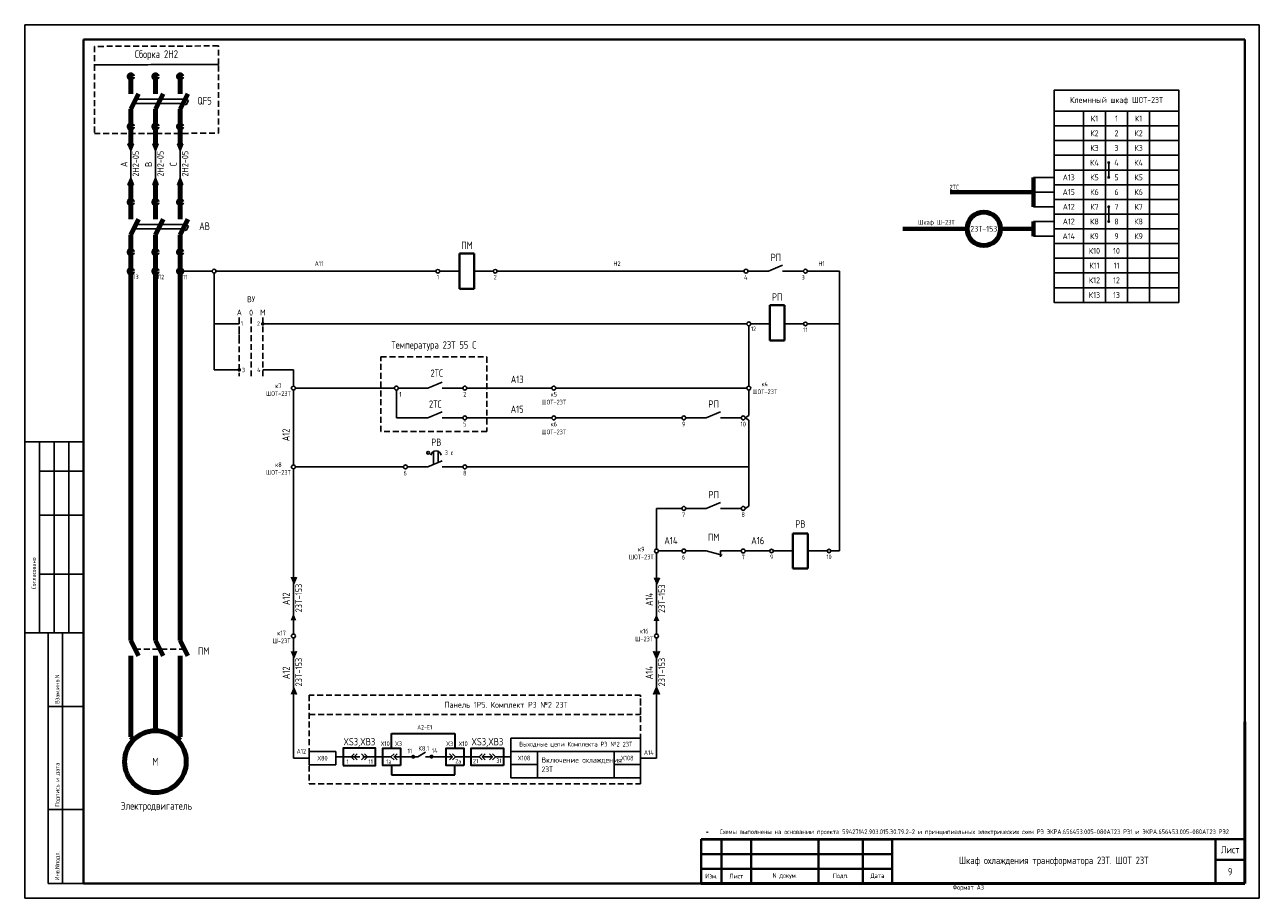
# Model space of a CAD drawing. Header units: millimetres. Extents: x 616 to 6196, y 2487 to 5711.
# Tile 38 of 46: x 4915 to 5335, y 3305 to 3602. Entities that reach past the tile are written whole.
import ezdxf
from ezdxf.enums import TextEntityAlignment as Align

# ---------------------------------------------------------------- set-up
doc = ezdxf.new("R2010")
doc.units = ezdxf.units.MM
doc.linetypes.add('JIS_02_2.0', pattern=[3, 2, -1])
doc.layers.add('основная 0.5', color=7, linetype='Continuous', lineweight=50)
doc.styles.add('SIMPLEX', font='GOST.ttf', dxfattribs={"height": 5})

msp = doc.modelspace()

# ---------------------------------------------------------------- hatches: boundary and pattern name
h = msp.add_hatch(color=256)
h.dxf.hatch_style = 1
h.paths.add_polyline_path([(4950.27, 3561.89), (4951.22, 3559.67), (4952.17, 3561.89)])
h = msp.add_hatch(color=256)
h.dxf.hatch_style = 1
h.paths.add_polyline_path([(4958.67, 3561.89), (4959.62, 3559.67), (4960.57, 3561.89)])
h = msp.add_hatch(color=256)
h.dxf.hatch_style = 1
h.paths.add_polyline_path([(4967.07, 3561.89), (4968.02, 3559.67), (4968.97, 3561.89)])
h = msp.add_hatch(color=256)
h.dxf.hatch_style = 1
h.paths.add_polyline_path([(4952.17, 3547.97), (4951.22, 3550.19), (4950.27, 3547.97)])
h = msp.add_hatch(color=256)
h.dxf.hatch_style = 1
h.paths.add_polyline_path([(4960.57, 3547.97), (4959.62, 3550.19), (4958.67, 3547.97)])
h = msp.add_hatch(color=256)
h.dxf.hatch_style = 1
h.paths.add_polyline_path([(4968.97, 3547.97), (4968.02, 3550.19), (4967.07, 3547.97)])
h = msp.add_hatch(color=256)
h.dxf.hatch_style = 1
h.paths.add_polyline_path([(5005.56, 3414.55), (5006.56, 3412.2), (5007.56, 3414.55)])
h = msp.add_hatch(color=256)
h.dxf.hatch_style = 1
h.paths.add_polyline_path([(5129.06, 3414.34), (5130.06, 3412), (5131.06, 3414.34)])
h = msp.add_hatch(color=256)
h.dxf.hatch_style = 1
h.paths.add_polyline_path([(5005.56, 3399.84), (5006.56, 3402.19), (5007.56, 3399.84)])
h = msp.add_hatch(color=256)
h.dxf.hatch_style = 1
h.paths.add_polyline_path([(5129.06, 3399.64), (5130.06, 3401.98), (5131.06, 3399.64)])
h = msp.add_hatch(color=256)
h.dxf.hatch_style = 1
h.paths.add_polyline_path([(5005.56, 3389.37), (5006.56, 3387.03), (5007.56, 3389.37)])
h = msp.add_hatch(color=256)
h.dxf.hatch_style = 1
h.paths.add_polyline_path([(5129.06, 3389.37), (5130.06, 3387.03), (5131.06, 3389.37)])
h = msp.add_hatch(color=256)
h.dxf.hatch_style = 1
h.paths.add_polyline_path([(5007.56, 3374.68), (5006.56, 3377.03), (5005.56, 3374.68)])
h = msp.add_hatch(color=256)
h.dxf.hatch_style = 1
h.paths.add_polyline_path([(5131.06, 3374.68), (5130.06, 3377.03), (5129.06, 3374.68)])
for points in [[(5048.01, 3353.47, 1), (5046.62, 3353.47, 1)], [(5054.23, 3353.53, 1), (5052.83, 3353.53, 1)]]:
    msp.add_hatch(color=256).paths.add_polyline_path(points)

# ---------------------------------------------------------------- linework, layer by layer
for p, q in [((4915.13, 3305.35), (4915.13, 3602.4)), ((4915.13, 3602.4), (5335.14, 3602.4)), ((4915.13, 3305.35), (4915.13, 3602.4)), ((5335.14, 3305.35), (5335.14, 3602.4)), ((5335.14, 3305.35), (5335.14, 3602.4)), ((4952.2, 3575.64), (4969, 3575.64)), ((4969.73, 3577.12), (4952.93, 3577.12)), ((4969, 3575.64), (4970.05, 3575.11)), ((4970.91, 3576.57), (4969.73, 3577.12)), ((4970.05, 3575.11), (4970.91, 3576.57)), ((4950.27, 3561.89), (4952.17, 3561.89)), ((4951.22, 3559.67), (4950.27, 3561.89)), ((4952.17, 3561.89), (4951.22, 3559.67)), ((4958.67, 3561.89), (4960.57, 3561.89)), ((4959.62, 3559.67), (4958.67, 3561.89)), ((4960.57, 3561.89), (4959.62, 3559.67)), ((4967.07, 3561.89), (4968.97, 3561.89)), ((4968.02, 3559.67), (4967.07, 3561.89)), ((4968.97, 3561.89), (4968.02, 3559.67)), ((4951.22, 3559.67), (4951.22, 3550.19)), ((4959.62, 3559.67), (4959.62, 3550.19)), ((4968.02, 3559.67), (4968.02, 3550.19)), ((5283.91, 3555.49), (5283.91, 3550.49)), ((4950.27, 3547.97), (4951.22, 3550.19)), ((4951.22, 3550.19), (4952.17, 3547.97)), ((4958.67, 3547.97), (4959.62, 3550.19)), ((4959.62, 3550.19), (4960.57, 3547.97)), ((4967.07, 3547.97), (4968.02, 3550.19)), ((4968.02, 3550.19), (4968.97, 3547.97)), ((5265.31, 3550.48), (5258.31, 3550.48)), ((4952.17, 3547.97), (4950.27, 3547.97)), ((4960.57, 3547.97), (4958.67, 3547.97)), ((4968.97, 3547.97), (4967.07, 3547.97)), ((5265.31, 3545.48), (5258.31, 3545.48)), ((5265.31, 3540.48), (5258.31, 3540.48)), ((5283.91, 3540.49), (5283.91, 3535.49)), ((4952.2, 3532.96), (4969, 3532.96)), ((4969.73, 3534.44), (4952.93, 3534.44)), ((4969, 3532.96), (4970.05, 3532.43)), ((4970.91, 3533.89), (4969.73, 3534.44)), ((4970.05, 3532.43), (4970.91, 3533.89)), ((5265.31, 3535.48), (5258.31, 3535.48)), ((5265.31, 3530.48), (5258.31, 3530.48)), ((5168.18, 3518.58), (5172.99, 3520.61)), ((4968.02, 3518.58), (4978.88, 3518.58)), ((4979.55, 3485.03), (4979.55, 3517.92)), ((4980.21, 3518.58), (5055.05, 3518.58)), ((5056.31, 3518.58), (5063.09, 3518.58)), ((5068.09, 3518.58), (5074.58, 3518.58)), ((5075.83, 3518.58), (5159.86, 3518.58)), ((5168.18, 3518.58), (5161.18, 3518.58)), ((5172.99, 3518.58), (5180.07, 3518.58)), ((5180.07, 3518.58), (5172.99, 3518.58)), ((5181.39, 3518.58), (5192.32, 3518.58)), ((5192.32, 3423.44), (5192.32, 3518.58)), ((4988.15, 3500.66), (4979.55, 3500.66)), ((4979.6, 3500.66), (4988.15, 3500.66)), ((4988.15, 3500.66), (4988.15, 3502.82)), ((4996.15, 3500.66), (5160.8, 3500.66)), ((5161.46, 3500), (5161.46, 3479.5)), ((5162.12, 3500.66), (5164.92, 3500.66)), ((5162.12, 3500.66), (5168.61, 3500.66)), ((5168.61, 3500.66), (5162.12, 3500.66)), ((5173.61, 3500.66), (5180.1, 3500.66)), ((5181.36, 3500.66), (5192.32, 3500.66)), ((4988.16, 3485.03), (4979.55, 3485.03)), ((4996.15, 3485.03), (5006.56, 3485.03)), ((5006.56, 3485.03), (5006.56, 3479.5)), ((5006.56, 3478.17), (5006.56, 3452.68)), ((5040.92, 3478.84), (5007.23, 3478.84)), ((5041.58, 3478.17), (5041.58, 3468.7)), ((5052.32, 3478.84), (5042.25, 3478.84)), ((5052.32, 3478.84), (5057.13, 3480.87)), ((5064.21, 3478.84), (5057.13, 3478.84)), ((5065.53, 3478.84), (5094.45, 3478.84)), ((5095.78, 3478.84), (5160.8, 3478.84)), ((5161.46, 3478.17), (5161.46, 3469.46)), ((5052.32, 3468.7), (5057.13, 3470.73)), ((5147.02, 3468.7), (5151.83, 3470.73)), ((5160.23, 3468.7), (5161.46, 3469.46)), ((5052.32, 3468.7), (5041.58, 3468.7)), ((5064.21, 3468.7), (5057.13, 3468.7)), ((5094.45, 3468.7), (5065.53, 3468.7)), ((5138.69, 3468.7), (5095.78, 3468.7)), ((5147.02, 3468.7), (5140.02, 3468.7)), ((5140.02, 3468.7), (5147.02, 3468.7)), ((5158.91, 3468.7), (5151.83, 3468.7)), ((5160.23, 3468.7), (5161.46, 3467.94)), ((5161.46, 3467.94), (5161.46, 3438.68)), ((4935.13, 3460.58), (4915.13, 3460.58)), ((4920.13, 3395.58), (4920.13, 3460.58)), ((4925.13, 3395.58), (4925.13, 3460.58)), ((4930.13, 3395.58), (4930.13, 3460.58)), ((5054.24, 3452.83), (5054.24, 3457.28)), ((5055.83, 3453.5), (5055.83, 3457.31)), ((5052.32, 3452.02), (5057.13, 3454.05)), ((4920.13, 3450.58), (4935.13, 3450.58)), ((5006.56, 3451.35), (5006.56, 3395.2)), ((5043.99, 3452.02), (5007.23, 3452.02)), ((5052.32, 3452.02), (5045.32, 3452.02)), ((5064.21, 3452.02), (5057.13, 3452.02)), ((5065.53, 3452.02), (5161.46, 3452.02)), ((5147.02, 3437.92), (5151.83, 3439.95)), ((5130.06, 3437.92), (5130.06, 3424.11)), ((5138.69, 3437.92), (5130.06, 3437.92)), ((5147.02, 3437.92), (5140.02, 3437.92)), ((5158.91, 3437.92), (5151.83, 3437.92)), ((5156.11, 3437.92), (5158.91, 3437.92)), ((5160.23, 3437.92), (5161.46, 3438.68)), ((4920.13, 3435.58), (4935.13, 3435.58)), ((5130.73, 3423.44), (5138.69, 3423.44)), ((5147.02, 3423.44), (5140.02, 3423.44)), ((5147.02, 3423.44), (5152.39, 3421.98)), ((5158.91, 3423.44), (5151.83, 3423.44)), ((5151.83, 3423.44), (5151.83, 3421.41)), ((5168.61, 3423.44), (5160.23, 3423.44)), ((5176.5, 3423.44), (5169.86, 3423.44)), ((5181.64, 3423.44), (5188.13, 3423.44)), ((5189.39, 3423.44), (5192.32, 3423.44)), ((5130.06, 3422.78), (5130.06, 3395.2)), ((4920.13, 3415.58), (4935.13, 3415.58)), ((5007.56, 3414.55), (5006.56, 3412.2)), ((5131.06, 3414.34), (5130.06, 3412)), ((4915.13, 3395.58), (4935.13, 3395.58)), ((4923.13, 3310.4), (4923.13, 3395.58)), ((4928, 3310.4), (4928, 3395.58)), ((5006.56, 3393.87), (5006.56, 3355.69)), ((5130.06, 3393.87), (5130.06, 3365.59)), ((5007.56, 3389.37), (5006.56, 3387.03)), ((5130.06, 3387.03), (5129.06, 3389.37)), ((5131.06, 3389.37), (5130.06, 3387.03)), ((5006.56, 3377.03), (5007.56, 3374.68)), ((5129.06, 3374.68), (5130.06, 3377.03)), ((5130.06, 3377.03), (5131.06, 3374.68)), ((4923.13, 3370.58), (4935.13, 3370.58)), ((5130.06, 3353.04), (5130.06, 3371.07)), ((5006.56, 3353.04), (5006.56, 3365.59)), ((5011.96, 3353.04), (5006.56, 3353.04)), ((5020.96, 3353.46), (5025.73, 3353.46)), ((5023.46, 3353.46), (5023.46, 3350.52)), ((5025.73, 3353.46), (5029.18, 3353.46)), ((5030.21, 3353.46), (5032.96, 3353.46)), ((5036.98, 3353.46), (5032.96, 3353.46)), ((5036.98, 3353.46), (5032.96, 3353.46)), ((5036.98, 3353.46), (5039.73, 3353.46)), ((5048.85, 3353.46), (5040.77, 3353.46)), ((5051.43, 3355.01), (5048.85, 3353.46)), ((5060.62, 3353.47), (5051.43, 3353.46)), ((5064.42, 3353.46), (5061.66, 3353.46)), ((5064.42, 3353.46), (5067.86, 3353.46)), ((5064.42, 3353.46), (5067.86, 3353.46)), ((5064.52, 3353.46), (5067.38, 3353.46)), ((5064.52, 3353.46), (5067.02, 3353.46)), ((5069.78, 3353.46), (5067.02, 3353.46)), ((5074.25, 3353.46), (5070.81, 3353.46)), ((5078.04, 3353.46), (5075.28, 3353.46)), ((5080.54, 3353.46), (5077.84, 3353.46)), ((5078.04, 3353.46), (5080.54, 3353.46)), ((5080.54, 3346.29), (5080.54, 3355.29)), ((5124.66, 3355.29), (5124.66, 3346.29)), ((5124.66, 3353.04), (5130.06, 3353.04)), ((5080.54, 3346.29), (5124.66, 3346.29)), ((4923.13, 3335.58), (4935.13, 3335.58)), ((4923.13, 3310.4), (4935.13, 3310.4)), ((4915.13, 3305.35), (5335.14, 3305.35))]:
    msp.add_line(p, q)
at = {"lineweight": 40}
for p, q in [((4935.13, 3597.4), (5330.23, 3597.4)), ((5330.23, 3597.4), (5330.23, 3310.4)), ((5068.09, 3524.58), (5063.09, 3524.58)), ((5063.09, 3524.58), (5063.09, 3512.58)), ((5068.09, 3512.58), (5068.09, 3524.58)), ((5068.09, 3512.58), (5063.09, 3512.58)), ((5173.61, 3507.04), (5168.61, 3507.04)), ((5168.61, 3507.04), (5168.61, 3495.04)), ((5173.61, 3495.04), (5173.61, 3507.04)), ((5173.61, 3495.04), (5168.61, 3495.04)), ((5181.5, 3429.44), (5176.5, 3429.44)), ((5176.5, 3429.44), (5176.5, 3417.44)), ((5181.5, 3417.44), (5181.5, 3429.44)), ((5181.5, 3417.44), (5176.5, 3417.44)), ((5145.23, 3325.4), (5210.23, 3325.4)), ((5145.23, 3325.39), (5210.23, 3325.39)), ((5320.23, 3325.4), (5320.23, 3310.4)), ((5145.23, 3320.4), (5210.23, 3320.4)), ((5145.23, 3320.39), (5210.23, 3320.39)), ((5320.23, 3318.4), (5330.23, 3318.4)), ((5145.23, 3315.4), (5210.23, 3315.4)), ((5145.23, 3315.39), (5210.23, 3315.39)), ((4935.13, 3310.4), (5330.23, 3310.4))]:
    msp.add_line(p, q, dxfattribs=at)
at = {"linetype": 'Continuous', "lineweight": 40}
msp.add_line((4935.13, 3597.4), (4935.13, 3310.4), dxfattribs=at)
at = {"lineweight": 80}
for p, q in [((4951.22, 3584.15), (4951.22, 3578.9)), ((4959.62, 3584.15), (4959.62, 3578.9)), ((4968.02, 3584.15), (4968.02, 3578.9)), ((4951.22, 3573.65), (4953.81, 3578.9)), ((4959.62, 3573.65), (4962.21, 3578.9)), ((4968.02, 3573.65), (4970.61, 3578.9)), ((4951.22, 3568.4), (4951.22, 3573.65)), ((4959.62, 3568.4), (4959.62, 3573.65)), ((4968.02, 3568.4), (4968.02, 3573.65)), ((4951.22, 3561.89), (4951.22, 3567.14)), ((4959.62, 3561.89), (4959.62, 3567.14)), ((4968.02, 3561.89), (4968.02, 3567.14)), ((4951.22, 3542.72), (4951.22, 3547.97)), ((4959.62, 3542.72), (4959.62, 3547.97)), ((4968.02, 3542.72), (4968.02, 3547.97)), ((4951.22, 3541.47), (4951.22, 3536.22)), ((4959.62, 3541.47), (4959.62, 3536.22)), ((4968.02, 3541.47), (4968.02, 3536.22)), ((4951.22, 3530.97), (4953.81, 3536.22)), ((4959.62, 3530.97), (4962.21, 3536.22)), ((4968.02, 3530.97), (4970.61, 3536.22)), ((4951.22, 3525.72), (4951.22, 3530.97)), ((4959.62, 3525.72), (4959.62, 3530.97)), ((4968.02, 3525.72), (4968.02, 3530.97)), ((4951.22, 3519.21), (4951.22, 3524.46)), ((4959.62, 3519.21), (4959.62, 3524.46)), ((4968.02, 3519.21), (4968.02, 3524.46))]:
    msp.add_line(p, q, dxfattribs=at)
at = {"lineweight": 70}
for p, q in [((5258.31, 3540.48), (5258.31, 3550.48)), ((5258.31, 3545.48), (5229.92, 3545.48)), ((5235.72, 3532.98), (5213.82, 3532.98)), ((5258.31, 3532.98), (5247.12, 3532.98)), ((5258.31, 3535.48), (5258.31, 3530.48))]:
    msp.add_line(p, q, dxfattribs=at)
at = {"color": 1, "lineweight": 80}
for p, q in [((4951.22, 3393), (4951.22, 3517.95)), ((4953.81, 3387.75), (4951.22, 3393)), ((4951.22, 3387.75), (4951.22, 3360.2)), ((4952.19, 3359.23), (4951.22, 3360.2))]:
    msp.add_line(p, q, dxfattribs=at)
at = {"color": 3, "lineweight": 80}
for p, q in [((4959.62, 3517.95), (4959.62, 3393)), ((4962.21, 3387.75), (4959.62, 3393)), ((4959.62, 3362.3), (4959.62, 3387.75))]:
    msp.add_line(p, q, dxfattribs=at)
at = {"color": 2, "lineweight": 80}
for p, q in [((4968.02, 3517.95), (4968.02, 3393)), ((4970.61, 3387.75), (4968.02, 3393)), ((4968.02, 3387.75), (4968.02, 3360.2)), ((4967.04, 3359.23), (4968.02, 3360.2))]:
    msp.add_line(p, q, dxfattribs=at)
at = {"linetype": 'JIS_02_2.0'}
for p, q in [((4988.15, 3502.82), (4988.15, 3494.02)), ((4988.15, 3499.02), (4988.15, 3482.87)), ((4992.15, 3502.82), (4992.15, 3482.87)), ((4992.15, 3502.82), (4992.15, 3496.76)), ((4996.15, 3502.82), (4996.15, 3482.87)), ((4996.15, 3502.82), (4996.15, 3496.76)), ((4952.65, 3390.1), (4969.45, 3390.1))]:
    msp.add_line(p, q, dxfattribs=at)
at = {"lineweight": 35}
for p, q in [((5039.9, 3356.4), (5039.9, 3361.4)), ((5039.9, 3361.4), (5061.51, 3361.4)), ((5061.51, 3361.4), (5061.51, 3356.4)), ((5039.89, 3350.52), (5039.89, 3347.3)), ((5061.51, 3347.3), (5061.51, 3350.52)), ((5039.89, 3347.3), (5061.51, 3347.3))]:
    msp.add_line(p, q, dxfattribs=at)
at = {"color": 32, "linetype": 'JIS_02_2.0', "true_color": 0xcd6928}
for points in [[(4981.05, 3595.18), (4938.85, 3595.03), (4938.85, 3588.74), (4981.05, 3588.89)], [(4981.05, 3588.89), (4938.85, 3588.74), (4938.85, 3565.35), (4981.05, 3565.49)], [(5036.26, 3489.46), (5072.37, 3489.46), (5072.37, 3464.03), (5036.26, 3464.03)], [(5124.66, 3374.42), (5011.96, 3374.42), (5011.96, 3344.27), (5124.66, 3344.27)], [(5124.66, 3374.42), (5011.96, 3374.42), (5011.96, 3367.86), (5124.66, 3367.86)]]:
    msp.add_lwpolyline(points, close=True, dxfattribs=at)
for points in [[(5265.31, 3572.98), (5307.81, 3572.98), (5307.81, 3580.1), (5265.31, 3580.1)], [(5275.31, 3567.98), (5265.31, 3567.98), (5265.31, 3572.98), (5275.31, 3572.98)], [(5275.31, 3567.98), (5282.81, 3567.98), (5282.81, 3572.98), (5275.31, 3572.98)], [(5282.81, 3567.98), (5290.31, 3567.98), (5290.31, 3572.98), (5282.81, 3572.98)], [(5290.31, 3567.98), (5297.81, 3567.98), (5297.81, 3572.98), (5290.31, 3572.98)], [(5307.81, 3567.98), (5297.81, 3567.98), (5297.81, 3572.98), (5307.81, 3572.98)], [(5275.31, 3562.98), (5265.31, 3562.98), (5265.31, 3567.98), (5275.31, 3567.98)], [(5275.31, 3562.98), (5282.81, 3562.98), (5282.81, 3567.98), (5275.31, 3567.98)], [(5282.81, 3562.98), (5290.31, 3562.98), (5290.31, 3567.98), (5282.81, 3567.98)], [(5290.31, 3562.98), (5297.81, 3562.98), (5297.81, 3567.98), (5290.31, 3567.98)], [(5307.81, 3562.98), (5297.81, 3562.98), (5297.81, 3567.98), (5307.81, 3567.98)], [(5275.31, 3557.98), (5265.31, 3557.98), (5265.31, 3562.98), (5275.31, 3562.98)], [(5275.31, 3557.98), (5282.81, 3557.98), (5282.81, 3562.98), (5275.31, 3562.98)], [(5282.81, 3557.98), (5290.31, 3557.98), (5290.31, 3562.98), (5282.81, 3562.98)], [(5290.31, 3557.98), (5297.81, 3557.98), (5297.81, 3562.98), (5290.31, 3562.98)], [(5307.81, 3557.98), (5297.81, 3557.98), (5297.81, 3562.98), (5307.81, 3562.98)], [(5275.31, 3552.98), (5265.31, 3552.98), (5265.31, 3557.98), (5275.31, 3557.98)], [(5275.31, 3552.98), (5282.81, 3552.98), (5282.81, 3557.98), (5275.31, 3557.98)], [(5282.81, 3552.98), (5290.31, 3552.98), (5290.31, 3557.98), (5282.81, 3557.98)], [(5290.31, 3552.98), (5297.81, 3552.98), (5297.81, 3557.98), (5290.31, 3557.98)], [(5307.81, 3552.98), (5297.81, 3552.98), (5297.81, 3557.98), (5307.81, 3557.98)], [(5275.31, 3547.98), (5265.31, 3547.98), (5265.31, 3552.98), (5275.31, 3552.98)], [(5275.31, 3547.98), (5282.81, 3547.98), (5282.81, 3552.98), (5275.31, 3552.98)], [(5282.81, 3547.98), (5290.31, 3547.98), (5290.31, 3552.98), (5282.81, 3552.98)], [(5290.31, 3547.98), (5297.81, 3547.98), (5297.81, 3552.98), (5290.31, 3552.98)], [(5307.81, 3547.98), (5297.81, 3547.98), (5297.81, 3552.98), (5307.81, 3552.98)], [(5275.31, 3542.98), (5265.31, 3542.98), (5265.31, 3547.98), (5275.31, 3547.98)], [(5275.31, 3542.98), (5265.31, 3542.98), (5265.31, 3547.98), (5275.31, 3547.98)], [(5275.31, 3542.98), (5282.81, 3542.98), (5282.81, 3547.98), (5275.31, 3547.98)], [(5275.31, 3542.98), (5282.81, 3542.98), (5282.81, 3547.98), (5275.31, 3547.98)], [(5282.81, 3542.98), (5290.31, 3542.98), (5290.31, 3547.98), (5282.81, 3547.98)], [(5290.31, 3542.98), (5297.81, 3542.98), (5297.81, 3547.98), (5290.31, 3547.98)], [(5307.81, 3542.98), (5297.81, 3542.98), (5297.81, 3547.98), (5307.81, 3547.98)], [(5275.31, 3537.98), (5265.31, 3537.98), (5265.31, 3542.98), (5275.31, 3542.98)], [(5275.31, 3537.98), (5282.81, 3537.98), (5282.81, 3542.98), (5275.31, 3542.98)], [(5282.81, 3537.98), (5290.31, 3537.98), (5290.31, 3542.98), (5282.81, 3542.98)], [(5290.31, 3537.98), (5297.81, 3537.98), (5297.81, 3542.98), (5290.31, 3542.98)], [(5307.81, 3537.98), (5297.81, 3537.98), (5297.81, 3542.98), (5307.81, 3542.98)], [(5275.31, 3532.98), (5265.31, 3532.98), (5265.31, 3537.98), (5275.31, 3537.98)], [(5275.31, 3532.98), (5282.81, 3532.98), (5282.81, 3537.98), (5275.31, 3537.98)], [(5282.81, 3532.98), (5290.31, 3532.98), (5290.31, 3537.98), (5282.81, 3537.98)], [(5290.31, 3532.98), (5297.81, 3532.98), (5297.81, 3537.98), (5290.31, 3537.98)], [(5307.81, 3532.98), (5297.81, 3532.98), (5297.81, 3537.98), (5307.81, 3537.98)], [(5275.31, 3527.98), (5265.31, 3527.98), (5265.31, 3532.98), (5275.31, 3532.98)], [(5275.31, 3527.98), (5282.81, 3527.98), (5282.81, 3532.98), (5275.31, 3532.98)], [(5282.81, 3527.98), (5290.31, 3527.98), (5290.31, 3532.98), (5282.81, 3532.98)], [(5290.31, 3527.98), (5297.81, 3527.98), (5297.81, 3532.98), (5290.31, 3532.98)], [(5307.81, 3527.98), (5297.81, 3527.98), (5297.81, 3532.98), (5307.81, 3532.98)], [(5275.31, 3522.98), (5265.31, 3522.98), (5265.31, 3527.98), (5275.31, 3527.98)], [(5275.31, 3522.98), (5265.31, 3522.98), (5265.31, 3527.98), (5275.31, 3527.98)], [(5275.31, 3522.98), (5282.81, 3522.98), (5282.81, 3527.98), (5275.31, 3527.98)], [(5275.31, 3522.98), (5282.81, 3522.98), (5282.81, 3527.98), (5275.31, 3527.98)], [(5282.81, 3522.98), (5290.31, 3522.98), (5290.31, 3527.98), (5282.81, 3527.98)], [(5290.31, 3522.98), (5297.81, 3522.98), (5297.81, 3527.98), (5290.31, 3527.98)], [(5307.81, 3522.98), (5297.81, 3522.98), (5297.81, 3527.98), (5307.81, 3527.98)], [(5275.31, 3517.98), (5265.31, 3517.98), (5265.31, 3522.98), (5275.31, 3522.98)], [(5275.31, 3517.98), (5265.31, 3517.98), (5265.31, 3522.98), (5275.31, 3522.98)], [(5275.31, 3517.98), (5282.81, 3517.98), (5282.81, 3522.98), (5275.31, 3522.98)], [(5275.31, 3517.98), (5282.81, 3517.98), (5282.81, 3522.98), (5275.31, 3522.98)], [(5282.81, 3517.98), (5290.31, 3517.98), (5290.31, 3522.98), (5282.81, 3522.98)], [(5290.31, 3517.98), (5297.81, 3517.98), (5297.81, 3522.98), (5290.31, 3522.98)], [(5307.81, 3517.98), (5297.81, 3517.98), (5297.81, 3522.98), (5307.81, 3522.98)], [(5275.31, 3512.98), (5265.31, 3512.98), (5265.31, 3517.98), (5275.31, 3517.98)], [(5275.31, 3512.98), (5282.81, 3512.98), (5282.81, 3517.98), (5275.31, 3517.98)], [(5282.81, 3512.98), (5290.31, 3512.98), (5290.31, 3517.98), (5282.81, 3517.98)], [(5290.31, 3512.98), (5297.81, 3512.98), (5297.81, 3517.98), (5290.31, 3517.98)], [(5290.31, 3512.98), (5297.81, 3512.98), (5297.81, 3517.98), (5290.31, 3517.98)], [(5290.31, 3512.98), (5297.81, 3512.98), (5297.81, 3517.98), (5290.31, 3517.98)], [(5307.81, 3512.98), (5297.81, 3512.98), (5297.81, 3517.98), (5307.81, 3517.98)], [(5307.81, 3512.98), (5297.81, 3512.98), (5297.81, 3517.98), (5307.81, 3517.98)], [(5307.81, 3512.98), (5297.81, 3512.98), (5297.81, 3517.98), (5307.81, 3517.98)], [(5275.31, 3507.98), (5265.31, 3507.98), (5265.31, 3512.98), (5275.31, 3512.98)], [(5275.31, 3507.98), (5282.81, 3507.98), (5282.81, 3512.98), (5275.31, 3512.98)], [(5282.81, 3507.98), (5290.31, 3507.98), (5290.31, 3512.98), (5282.81, 3512.98)], [(5290.31, 3507.98), (5297.81, 3507.98), (5297.81, 3512.98), (5290.31, 3512.98)], [(5307.81, 3507.98), (5297.81, 3507.98), (5297.81, 3512.98), (5307.81, 3512.98)], [(5080.54, 3355.29), (5124.66, 3355.29), (5124.66, 3359.79), (5080.54, 3359.79)], [(5011.96, 3350.74), (5020.96, 3350.74), (5020.96, 3355.24), (5011.96, 3355.24)], [(5080.54, 3350.79), (5089.54, 3350.79), (5089.54, 3355.29), (5080.54, 3355.29)], [(5089.54, 3346.29), (5115.66, 3346.29), (5115.66, 3355.29), (5089.54, 3355.29)], [(5115.66, 3350.79), (5124.66, 3350.79), (5124.66, 3355.29), (5115.66, 3355.29)]]:
    msp.add_lwpolyline(points, close=True)
for points, const_width in [([(5283.91, 3555.77, 1), (5283.91, 3555.22, 1)], 0.45), ([(5283.91, 3550.77, 1), (5283.91, 3550.22, 1)], 0.45), ([(5283.91, 3540.77, 1), (5283.91, 3540.22, 1)], 0.45), ([(5283.91, 3535.77, 1), (5283.91, 3535.22, 1)], 0.45), ([(4995.77, 3500.66, 1), (4996.52, 3500.66, 1)], 0.5), ([(4987.77, 3485.03, -1), (4988.52, 3485.03, -1)], 0.5)]:
    msp.add_lwpolyline(points, format="xyb", close=True, dxfattribs=dict(const_width=const_width))
at = {"lineweight": 35}
for points in [[(5023.46, 3350.52), (5034.48, 3350.52), (5034.48, 3356.4), (5023.46, 3356.4)], [(5043, 3350.52), (5036.98, 3350.52), (5036.98, 3356.4), (5043, 3356.4)], [(5064.52, 3350.52), (5058.51, 3350.52), (5058.51, 3356.4), (5064.52, 3356.4)], [(5078.04, 3350.52), (5067.02, 3350.52), (5067.02, 3356.4), (5078.04, 3356.4)]]:
    msp.add_lwpolyline(points, close=True, dxfattribs=at)
for points in [[(5027.25, 3354.49), (5026.22, 3353.46), (5027.25, 3352.43)], [(5028.28, 3354.49), (5027.25, 3353.46), (5028.28, 3352.43)], [(5029.66, 3354.49), (5030.69, 3353.46), (5029.66, 3352.43)], [(5030.69, 3354.49), (5031.73, 3353.46), (5030.69, 3352.43)], [(5040.77, 3354.49), (5039.73, 3353.46), (5040.77, 3352.43)], [(5041.8, 3354.49), (5040.77, 3353.46), (5041.8, 3352.43)], [(5059.6, 3354.49), (5060.63, 3353.46), (5059.6, 3352.43)], [(5060.63, 3354.49), (5061.66, 3353.46), (5060.63, 3352.43)], [(5070.81, 3354.49), (5069.78, 3353.46), (5070.81, 3352.43)], [(5071.84, 3354.49), (5070.81, 3353.46), (5071.84, 3352.43)], [(5073.22, 3354.49), (5074.25, 3353.46), (5073.22, 3352.43)], [(5074.25, 3354.49), (5075.28, 3353.46), (5074.25, 3352.43)]]:
    msp.add_lwpolyline(points)
at = {"lineweight": 80}
for centre, radius in [((4951.22, 3584.78), 0.629), ((4959.62, 3584.78), 0.629), ((4968.02, 3584.78), 0.629), ((4951.22, 3567.77), 0.629), ((4959.62, 3567.77), 0.629), ((4968.02, 3567.77), 0.629), ((4951.22, 3542.09), 0.629), ((4959.62, 3542.09), 0.629), ((4968.02, 3542.09), 0.629), ((5241.42, 3532.98), 5.7), ((4951.22, 3525.09), 0.629), ((4959.62, 3525.09), 0.629), ((4968.02, 3525.09), 0.629), ((4951.22, 3518.58), 0.629), ((4959.62, 3518.58), 0.629), ((4968.02, 3518.58), 0.629), ((4959.62, 3351.8), 10.5)]:
    msp.add_circle(centre, radius, dxfattribs=at)
for centre, radius in [((4979.55, 3518.58), 0.663), ((5055.68, 3518.58), 0.629), ((5075.21, 3518.58), 0.629), ((5160.52, 3518.58), 0.663), ((5180.73, 3518.58), 0.663), ((5161.46, 3500.66), 0.663), ((5180.73, 3500.66), 0.629), ((5006.56, 3478.84), 0.663), ((5041.58, 3478.84), 0.663), ((5064.87, 3478.84), 0.663), ((5095.12, 3478.84), 0.663), ((5161.46, 3478.84), 0.663), ((5064.87, 3468.7), 0.663), ((5095.12, 3468.7), 0.663), ((5139.36, 3468.7), 0.663), ((5159.57, 3468.7), 0.663), ((5052.39, 3456.85), 0.454), ((5006.56, 3452.02), 0.663), ((5044.66, 3452.02), 0.663), ((5064.87, 3452.02), 0.663), ((5139.36, 3437.92), 0.663), ((5159.57, 3437.92), 0.663), ((5130.06, 3423.44), 0.663), ((5139.36, 3423.44), 0.663), ((5159.57, 3423.44), 0.663), ((5169.24, 3423.44), 0.629), ((5188.76, 3423.44), 0.629), ((5006.56, 3394.54), 0.663), ((5130.06, 3394.54), 0.663)]:
    msp.add_circle(centre, radius)
msp.add_arc((5055.06, 3455.63), 1.84, 13.3704, 166.6296)
at = {"layer": 'основная 0.5', "color": 0}
for p, q in [((5330.23, 3310.4), (5330.23, 3365.4)), ((5145.23, 3310.4), (5330.23, 3310.4))]:
    msp.add_line(p, q, dxfattribs=at)
at = {"layer": 'основная 0.5', "lineweight": 40}
for p, q in [((5145.23, 3325.4), (5145.23, 3310.4)), ((5145.23, 3310.4), (5145.23, 3325.39)), ((5152.23, 3310.4), (5152.23, 3325.4)), ((5162.23, 3310.4), (5162.23, 3325.4)), ((5162.23, 3310.4), (5162.23, 3325.39)), ((5185.23, 3310.4), (5185.23, 3325.4)), ((5185.23, 3310.4), (5185.23, 3325.39)), ((5200.23, 3310.4), (5200.23, 3325.4)), ((5200.23, 3310.4), (5200.23, 3325.39)), ((5210.23, 3310.4), (5210.23, 3325.4)), ((5210.23, 3325.4), (5330.23, 3325.4))]:
    msp.add_line(p, q, dxfattribs=at)

# ---------------------------------------------------------------- texts
at = {"color": 4, "style": 'SIMPLEX'}
for s, height, p in [('2Н2-05', 2.183, (4954, 3555.14)), ('2Н2-05', 2.183, (4962.4, 3555.14)), ('2Н2-05', 2.183, (4970.8, 3555.14)), ('23T-153', 2.304, (5009.5, 3407.43)), ('23T-153', 2.304, (5133, 3407.22)), ('23T-153', 2.304, (5009.5, 3382.25)), ('23T-153', 2.304, (5133, 3382.25))]:
    msp.add_text(s, height=height, rotation=90, dxfattribs=at).set_placement(p, align=Align.CENTER)
at = {"linetype": 'Continuous', "style": 'SIMPLEX'}
for s, p in [('Согласовано', (4918.96, 3410.46)), ('Взам.инв.N', (4926.96, 3371.46)), ('Подпись и дата', (4926.96, 3336.46)), ('Инв.Nподл.', (4926.96, 3311.46))]:
    msp.add_text(s, height=1.5, rotation=90, dxfattribs=at).set_placement(p)
at = {"lineweight": 50, "style": 'SIMPLEX'}
msp.add_text('A2-E1', height=1.5, dxfattribs=at).set_placement((5051.2, 3362.74), align=Align.CENTER)
at = {"style": 'SIMPLEX'}
for s, p in [('1', (5024.62, 3351.08)), ('11', (5032.12, 3351.08)), ('1а', (5038.14, 3351.08)), ('2а', (5061.62, 3351.21)), ('21', (5067.66, 3351.25)), ('31', (5075.59, 3351.38))]:
    msp.add_text(s, height=1.5, dxfattribs=at).set_placement(p)
at = {"lineweight": 50, "attachment_point": 5, "style": 'SIMPLEX'}
for s, insert, char_height, width in [('Сборка 2Н2', (4959.95, 3592.03), 2.625, 42.2076), ('QF5', (4976.32, 3576.54), 2.625, 4.7381), ('АВ', (4976.32, 3533.86), 2.625, 4.7381), ('ПМ', (5065.59, 3527.37), 2.5, 10.2183), ('РП', (5170.68, 3523.26), 2.5, 5), ('РП', (5171.11, 3509.82), 2.5, 10.2183), ('Температура 23Т 55 С', (5054.32, 3493.17), 2.5, 36.1115), ('2ТС', (5055.33, 3483.92), 2.5, 5), ('А13', (5082.68, 3481.8), 2.5, 5), ('2ТС', (5054.82, 3473.38), 2.5, 5), ('РП', (5149.52, 3473.38), 2.5, 5), ('А15', (5082.68, 3471.66), 2.5, 6.8427), ('РВ', (5055.14, 3460.42), 2.5, 5), ('РП', (5149.52, 3442.6), 2.5, 5), ('РВ', (5179, 3432.63), 2.5, 10.2183), ('А14', (5134.97, 3426.99), 2.5, 5), ('ПМ', (5149.52, 3428.12), 2.5, 5), ('А16', (5164.5, 3426.99), 2.5, 5), ('ПМ', (4976.04, 3389.44), 2.5, 10), ('XS3,XB3', (5028.97, 3358.29), 2.5, 12.5578), ('XS3,XB3', (5072.53, 3358.29), 2.5, 12.5578), ('М', (4959.62, 3351.8), 2.62, 14.5201), ('Электродвигатель', (4959.96, 3336.42), 2.625, 26.3938)]:
    msp.add_mtext(s, dxfattribs=dict(at, insert=insert, char_height=char_height, width=width))
at = {"style": 'SIMPLEX'}
for s, insert, char_height, width, attachment_point in [('Клемнный шкаф ШОТ-23Т', (5286.56, 3576.54), 2, 42.5, 5), ('К1', (5279.06, 3570.48), 2, 42.5, 5), ('1', (5286.56, 3570.48), 2, 42.5, 5), ('К1', (5294.06, 3570.48), 2, 42.5, 5), ('К2', (5279.06, 3565.48), 2, 42.5, 5), ('2', (5286.56, 3565.48), 2, 42.5, 5), ('К2', (5294.06, 3565.48), 2, 42.5, 5), ('К3', (5279.06, 3560.48), 2, 42.5, 5), ('3', (5286.56, 3560.48), 2, 42.5, 5), ('К3', (5294.06, 3560.48), 2, 42.5, 5), ('К4', (5279.06, 3555.48), 2, 42.5, 5), ('4', (5286.56, 3555.48), 2, 42.5, 5), ('К4', (5294.06, 3555.48), 2, 42.5, 5), ('А13', (5270.31, 3550.48), 2, 42.5, 5), ('К5', (5279.06, 3550.48), 2, 42.5, 5), ('5', (5286.56, 3550.48), 2, 42.5, 5), ('К5', (5294.06, 3550.48), 2, 42.5, 5), ('2ТС', (5231.35, 3547.16), 1.6, 3.9858, 5), ('А15', (5270.31, 3545.48), 2, 42.5, 5), ('К6', (5279.06, 3545.48), 2, 42.5, 5), ('6', (5286.56, 3545.48), 2, 42.5, 5), ('К6', (5294.06, 3545.48), 2, 42.5, 5), ('А12', (5270.31, 3540.48), 2, 42.5, 5), ('К7', (5279.06, 3540.48), 2, 42.5, 5), ('7', (5286.56, 3540.48), 2, 42.5, 5), ('К7', (5294.06, 3540.48), 2, 42.5, 5), ('А12', (5270.31, 3535.48), 2, 42.5, 5), ('К8', (5279.06, 3535.48), 2, 42.5, 5), ('8', (5286.56, 3535.48), 2, 42.5, 5), ('К8', (5294.06, 3535.48), 2, 42.5, 5), ('\\pxt11;Шкаф Ш-23Т', (5225.29, 3534.98), 1.6, 23.2799, 5), ('23Т-153', (5241.42, 3532.98), 2, 9.9109, 5), ('А14', (5270.31, 3530.48), 2, 42.5, 5), ('К9', (5279.06, 3530.48), 2, 42.5, 5), ('9', (5286.56, 3530.48), 2, 42.5, 5), ('К9', (5294.06, 3530.48), 2, 42.5, 5), ('К10', (5279.06, 3525.48), 2, 42.5, 5), ('10', (5286.56, 3525.48), 2, 42.5, 5), ('А11', (5015.27, 3521.18), 1.6, 3.9858, 5), ('Н2', (5116.63, 3521.18), 1.6, 3.9858, 5), ('Н1', (5186.23, 3521.18), 1.6, 3.9858, 5), ('К11', (5279.06, 3520.48), 2, 42.5, 5), ('11', (5286.56, 3520.48), 2, 42.5, 5), ('1', (5055.68, 3516.58), 1.52, 2.1764, 5), ('2', (5075.21, 3516.58), 1.52, 2.1764, 5), ('К12', (5279.06, 3515.48), 2, 42.5, 5), ('12', (5286.56, 3515.48), 2, 42.5, 5), ('К13', (5279.06, 3510.48), 2, 42.5, 5), ('13', (5286.56, 3510.48), 2, 42.5, 5), ('ВУ', (4992.15, 3509.05), 2, 5.202, 5), ('А', (4988.15, 3504.53), 2, 2.6019, 5), ('0', (4992.15, 3504.49), 2, 2.959, 5), ('М', (4996.15, 3504.53), 2, 2.959, 5), ('1', (4989.39, 3500.81), 1.5, 1.0281, 6), ('2', (4995.17, 3500.79), 1.5, 0.8612, 6), ('12', (5163.09, 3499.03), 1.516, 2.1764, 5), ('11', (5180.73, 3498.66), 1.516, 2.1764, 5), ('3', (4990.11, 3484.98), 1.5, 1.0281, 6), ('4', (4995.31, 3485.03), 1.5, 0.8612, 6), ('к7\\PШОТ-23Т', (5001.45, 3478.31), 1.6, 3.9858, 5), ('к4\\PШОТ-23Т', (5166.89, 3478.93), 1.6, 2.2967, 5), ('к8\\PШОТ-23Т', (5001.45, 3451.49), 1.6, 3.9858, 5), ('6', (5139.27, 3421.33), 1.6, 2.2967, 5), ('7', (5159.57, 3421.35), 1.6, 2.2967, 5), ('9', (5169.24, 3421.44), 1.52, 2.1764, 5), ('10', (5188.76, 3421.44), 1.516, 2.1764, 5), ('Панель 1Р5. Комплект РЗ №2 23Т', (5078.87, 3371.14), 2, 58.811, 5), ('{\\C256;A14}', (5127.45, 3354.87), 1.6, 8.118, 5)]:
    msp.add_mtext(s, dxfattribs=dict(at, insert=insert, char_height=char_height, width=width, attachment_point=attachment_point))
at = {"lineweight": 50, "attachment_point": 5, "rotation": 90, "style": 'SIMPLEX'}
for s, insert, char_height, width in [('A', (4948.9, 3554.93), 2.37, 9.4763), ('В', (4957.3, 3554.93), 2.37, 9.4763), ('C', (4965.7, 3554.93), 2.37, 9.4763), ('А12', (5004.04, 3462.92), 2.5, 5), ('А12', (5004.11, 3407.2), 2.5, 10), ('А14', (5127.61, 3407), 2.5, 10), ('А12', (5004.11, 3382.03), 2.5, 10), ('А14', (5127.61, 3382.03), 2.5, 10)]:
    msp.add_mtext(s, dxfattribs=dict(at, insert=insert, char_height=char_height, width=width))
at = {"color": 7, "attachment_point": 5, "style": 'SIMPLEX'}
for s, insert, char_height, width in [('Л3', (4952.71, 3516.63), 1.516, 1.9939), ('Л2', (4961.4, 3516.61), 1.516, 1.9939), ('Л1', (4969.43, 3516.55), 1.516, 1.9939), ('4', (5160.43, 3516.47), 1.6, 2.2967), ('3', (5179.95, 3516.49), 1.6, 2.2967), ('1', (5042.96, 3476.72), 1.6, 2.2967), ('2', (5064.87, 3476.74), 1.6, 2.2967), ('к5\\PШОТ-23Т', (5095.12, 3475.4), 1.6, 9.448), ('5', (5064.87, 3466.6), 1.6, 2.2967), ('к6\\PШОТ-23Т', (5095.12, 3465.26), 1.6, 9.448), ('9', (5139.27, 3466.59), 1.6, 2.2967), ('10', (5159.57, 3466.6), 1.6, 2.2967), ('3 с', (5059.45, 3456.85), 1.6, 2.2967), ('6', (5044.57, 3449.91), 1.6, 2.2967), ('8', (5064.87, 3449.92), 1.6, 2.2967), ('7', (5139.27, 3435.81), 1.6, 2.2967), ('8', (5159.57, 3435.83), 1.6, 2.2967), ('к9\\PШОТ-23Т', (5124.89, 3422.75), 1.6, 3.9858), ('к17\\PШ-23Т', (5002.51, 3394.23), 1.6, 3.9858), ('к16\\PШ-23Т', (5125.86, 3394.88), 1.6, 3.9858), ('{\\C256;A12}', (5009.27, 3355.36), 1.6, 8.4165), ('Х10', (5037.8, 3357.94), 1.6, 5.1651), ('Х3', (5042.32, 3357.91), 1.6, 3.5036), ('11', (5046.16, 3355.45), 1.6, 5.1651), ('К8.1', (5050.89, 3356.33), 1.6, 5.1651), ('14', (5054.62, 3355.54), 1.6, 5.1651), ('Х3', (5059.74, 3357.91), 1.6, 3.5036), ('Х10', (5064.32, 3357.89), 1.6, 5.1651), ('Выходные цепи Комплекта РЗ №2 23Т', (5102.6, 3357.54), 1.6, 44.1252), ('Х80', (5016.46, 3352.99), 1.6, 9), ('Х108', (5085.04, 3353.04), 1.6, 9), ('Х108', (5120.16, 3353.04), 1.6, 9)]:
    msp.add_mtext(s, dxfattribs=dict(at, insert=insert, char_height=char_height, width=width))
at = {"color": 2, "true_color": 0xf1eb1f, "insert": (5090.97, 3350.79), "char_height": 1.9, "width": 24.6929, "attachment_point": 4, "style": 'SIMPLEX'}
msp.add_mtext('{\\C256;Включение охлаждения 23Т}', dxfattribs=at)
at = {"lineweight": 35, "attachment_point": 5, "line_spacing_factor": 0.8, "style": 'SIMPLEX'}
for s, insert, char_height, width in [('\\pxi-3,l4,ql,t4;*^IСхемы выполнены на основании проекта 59427142.903.015.Э0.79.2-2 и принципиальных электрических схем РЭ ЭКРА.656453.005-080AТ23 РЭ1 и ЭКРА.656453.005-080AТ23 РЭ2', (5237.73, 3327.76), 1.6, 185), ('Лист', (5325.23, 3321.9), 2.5, 10), ('Изм.', (5148.73, 3312.9), 1.6, 7), ('Лист', (5157.23, 3312.9), 1.6, 10), ('N докум.', (5173.73, 3312.9), 1.6, 23), ('N докум.', (5173.73, 3312.89), 1.6, 23), ('Подп.', (5192.73, 3312.9), 1.6, 15), ('Подп.', (5192.73, 3312.89), 1.6, 15), ('Дата', (5205.23, 3312.9), 1.6, 10), ('Дата', (5205.23, 3312.89), 1.6, 10), ('9', (5325.23, 3314.4), 2.5, 10)]:
    msp.add_mtext(s, dxfattribs=dict(at, insert=insert, char_height=char_height, width=width))
at = {"insert": (5265.23, 3317.9), "char_height": 2.5, "width": 110, "attachment_point": 5, "line_spacing_factor": 0.8, "style": 'SIMPLEX'}
msp.add_mtext('Шкаф охлаждения трансформатора 23Т. ШОТ 23Т', dxfattribs=at)
at = {"lineweight": 30, "insert": (5230.82, 3309.87), "char_height": 1.6, "attachment_point": 1, "style": 'SIMPLEX'}
msp.add_mtext_dynamic_manual_height_columns('Формат А3', width=45.8537, gutter_width=12.5, heights=[0], dxfattribs=at)

doc.saveas('drawing.dxf')
